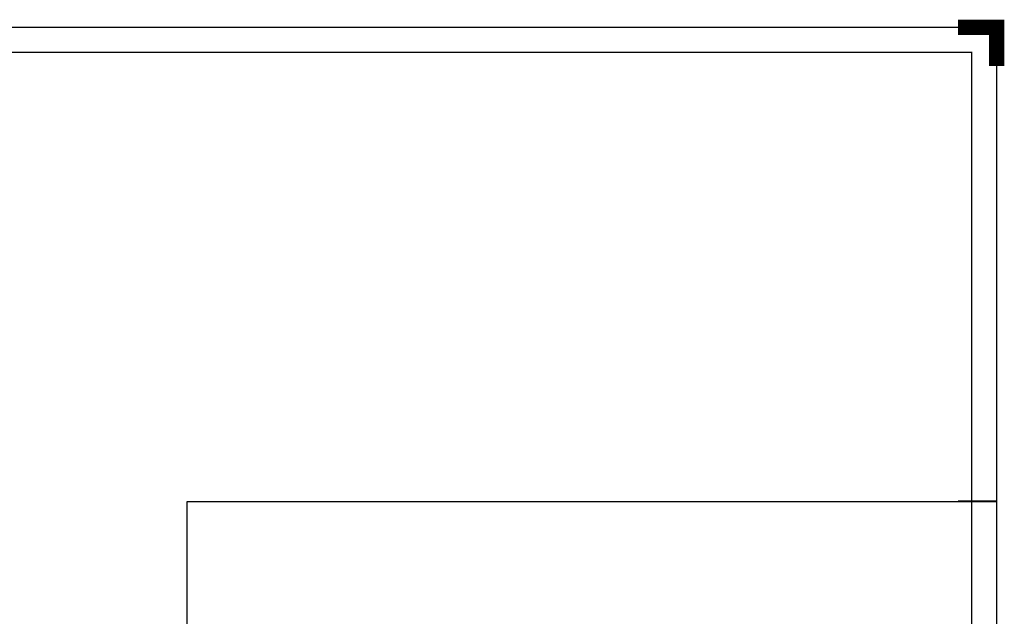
# Paper-space layout 'Layout1' of a CAD drawing. Extents: x -2 to 935, y -36 to 422.
# Tile 53 of 53: x 490 to 745, y 267 to 422. Entities that reach past the tile are written whole.
import ezdxf
from ezdxf.enums import TextEntityAlignment as Align

# ---------------------------------------------------------------- set-up
doc = ezdxf.new("R2010")
doc.units = 0
doc.layers.get('DEFPOINTS').update_dxf_attribs({"color": 132, "linetype": 'CONTINUOUS'})
doc.layers.add('RAMECEK_HP', color=251, linetype='CONTINUOUS')
doc.styles.add('ROMANS', font='romans.shx', dxfattribs={"width": 0.8})

# ---------------------------------------------------------------- blocks, each defined once
blk = doc.blocks.new('*U6')
at = {"layer": 'DEFPOINTS'}
blk.add_lwpolyline([(743, 0), (533, 0), (533, 297), (743, 297)], close=True, dxfattribs=at)
at = {"layer": 'RAMECEK_HP', "lineweight": 40, "const_width": 4}
blk.add_lwpolyline([(743, 410), (743, 420), (733, 420)], dxfattribs=at)
at = {"layer": 'RAMECEK_HP', "lineweight": 35, "const_width": 0.35}
for points in [[(0, 420), (0, 0), (743, 0), (743, 420)], [(6.5, 413.5), (6.5, 6.5), (736.5, 6.5), (736.5, 413.5)]]:
    blk.add_lwpolyline(points, close=True, dxfattribs=at)
at = {"layer": 'RAMECEK_HP', "lineweight": 50, "const_width": 0.5}
blk.add_lwpolyline([(743, 297), (733, 297)], dxfattribs=at)
blk.add_lwpolyline([(743, 297), (733, 297)], dxfattribs=at)
at = {"layer": 'DEFPOINTS', "style": 'ROMANS', "width": 0.8}
blk.add_attdef('TISK', text='', height=10, dxfattribs=at).set_placement((743, -33), align=Align.RIGHT)

psp = doc.layouts.get("Layout1")

# ---------------------------------------------------------------- block references
at = {"layer": 'RAMECEK_HP'}
psp.add_blockref('*U6', (0, 0), dxfattribs=at)

doc.saveas('drawing.dxf')
